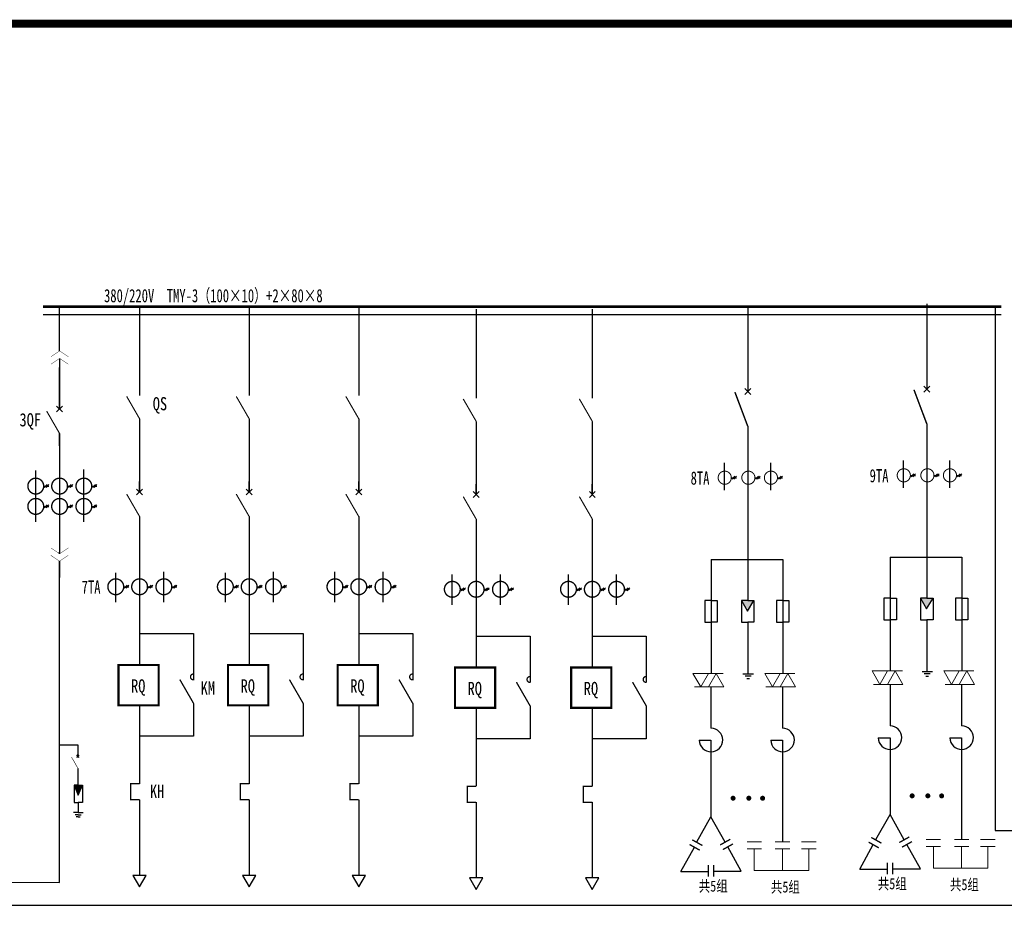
# Model space of a CAD drawing. Header units: millimetres. Extents: x 99955 to 321880, y 78800 to 170196.
# Tile 4 of 26: x 139112 to 151658, y 111994 to 123429. Entities that reach past the tile are written whole.
import ezdxf

# ---------------------------------------------------------------- set-up
doc = ezdxf.new("R2010")
doc.units = ezdxf.units.MM
doc.linetypes.add('DASHEDX2', pattern=[1.5, 1, -0.5])
doc.layers.add('A', color=3, linetype='Continuous', lineweight=13)
doc.layers.add('DQ', color=3, linetype='Continuous', lineweight=13)
for name, color, linetype in [('DIAN', 7, 'Continuous'), ('EBL', 3, 'Continuous'), ('MID', 7, 'Continuous'), ('SD0', 3, 'Continuous')]:
    doc.layers.add(name, color=color, linetype=linetype)

# ---------------------------------------------------------------- blocks, each defined once
blk = doc.blocks.new('XTK')
at = {"lineweight": 0, "const_width": 1}
blk.add_lwpolyline([(26936.62432931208, 39358.98909710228), (27326.62432931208, 39358.98909710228), (27326.62432931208, 39071.98909710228), (26936.62432931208, 39071.98909710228)], close=True, dxfattribs=at)

msp = doc.modelspace()

# ---------------------------------------------------------------- hatches: boundary and pattern name
for points in [[(150749.6300553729, 116060.251107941), (150670.2750749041, 116060.251107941), (150590.9252213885, 116060.251107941), (150668.5626725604, 115923.0666596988)], [(148468.1823143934, 116030.1847860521), (148388.8273339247, 116030.1847860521), (148309.477480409, 116030.1847860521), (148387.1149315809, 115893.0003378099)], [(139910.4113622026, 113678.6988742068), (139857.5012059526, 113678.6988742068), (139804.606430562, 113678.6988742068), (139856.3630223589, 113549.9328829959)]]:
    msp.add_hatch(color=256).paths.add_polyline_path(points)

# ---------------------------------------------------------------- linework, layer by layer
at = {"color": 3}
for p, q in [((139620.4975438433, 119209.4203148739), (139620.4975438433, 119773.9027316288)), ((140639.8998875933, 119773.9027316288), (140639.8998875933, 118641.7433078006)), ((142036.2358250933, 119773.9027316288), (142036.2358250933, 118641.7433078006)), ((143432.5717625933, 119773.9027316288), (143432.5717625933, 118641.7433078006)), ((144928.3744315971, 119741.5428703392), (144928.3744315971, 118609.383446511)), ((146408.3744315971, 119741.5428703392), (146408.3744315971, 118609.383446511)), ((148388.8273339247, 119778.7097622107), (148388.8273339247, 118691.429012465)), ((150670.2750749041, 119808.7760840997), (150670.2750749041, 118721.495334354)), ((151540, 119773.9027316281), (151540, 113100)), ((139620.4975438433, 119114.7818871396), (139620.4975438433, 118469.4828097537)), ((139620.4975438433, 118469.4828097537), (139620.4975438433, 118971.6476097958)), ((139620.4975438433, 118929.4143334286), (139620.4975438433, 118469.4828097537)), ((140639.8998875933, 118344.72353241), (140639.8998875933, 117412.3691622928)), ((142036.2358250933, 118344.72353241), (142036.2358250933, 117412.3691622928)), ((143432.5717625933, 118344.72353241), (143432.5717625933, 117412.3691622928)), ((144928.3744315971, 118312.3636711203), (144928.3744315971, 117380.0093010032)), ((146408.3744315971, 118312.3636711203), (146408.3744315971, 117380.0093010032)), ((148388.8273339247, 118250.5392419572), (148388.8273339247, 116552.6443807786)), ((150670.2750749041, 118280.6055638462), (150670.2750749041, 116582.7107026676)), ((139620.4975438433, 118156.995016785), (139620.4975438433, 116625.9149945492)), ((139620.4975438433, 118156.995016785), (139620.4975438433, 118106.1382052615)), ((139620.4975438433, 118156.995016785), (139620.4975438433, 116625.9149945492)), ((139620.4975438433, 118001.1382052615), (139620.4975438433, 118156.995016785)), ((139316.7588963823, 117032.6382152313), (139316.7588963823, 117688.1712870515)), ((139929.7784276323, 117032.6382152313), (139929.7784276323, 117697.8919901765)), ((148179.6681542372, 117594.4089845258), (148244.4369530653, 117594.4089845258)), ((148224.9801659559, 117613.6991456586), (148190.9525780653, 117575.1239503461)), ((148245.6828026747, 117613.6991456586), (148211.6500878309, 117575.1239503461)), ((148480.4562401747, 117594.4089845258), (148545.2250390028, 117594.4089845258)), ((148525.7682518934, 117613.6991456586), (148491.7406640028, 117575.1239503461)), ((148546.4708886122, 117613.6991456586), (148512.4381737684, 117575.1239503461)), ((148767.8732323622, 117594.4089845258), (148832.6420311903, 117594.4089845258)), ((148813.1852440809, 117613.6991456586), (148779.1576561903, 117575.1239503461)), ((148833.8878807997, 117613.6991456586), (148799.8551659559, 117575.1239503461)), ((150461.1158952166, 117624.4753064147), (150525.8846940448, 117624.4753064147)), ((150506.4279069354, 117643.7654675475), (150472.4003190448, 117605.190272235)), ((150527.1305436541, 117643.7654675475), (150493.0978288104, 117605.190272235)), ((150761.9039811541, 117624.4753064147), (150826.6727799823, 117624.4753064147)), ((150807.2159928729, 117643.7654675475), (150773.1884049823, 117605.190272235)), ((150827.9186295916, 117643.7654675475), (150793.8859147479, 117605.190272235)), ((151049.3209733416, 117624.4753064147), (151114.0897721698, 117624.4753064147)), ((151094.6329850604, 117643.7654675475), (151060.6053971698, 117605.190272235)), ((151115.3356217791, 117643.7654675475), (151081.3029069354, 117605.190272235)), ((139417.5035252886, 117487.3716044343), (139482.2671971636, 117487.3716044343)), ((139462.8257909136, 117506.6617655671), (139428.7879491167, 117468.0865702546)), ((139483.5181737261, 117506.6617655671), (139449.4752049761, 117468.0865702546)), ((139721.2396092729, 117487.3716044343), (139786.0032811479, 117487.3716044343)), ((139766.5516209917, 117506.6617655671), (139732.5240331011, 117468.0865702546)), ((139787.2593846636, 117506.6617655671), (139753.2215428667, 117468.0865702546)), ((140030.5230565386, 117487.3716044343), (140095.2918553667, 117487.3716044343)), ((140075.8350682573, 117506.6617655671), (140041.8074803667, 117468.0865702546)), ((140096.5377049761, 117506.6617655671), (140062.5049901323, 117468.0865702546)), ((140639.8998875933, 117412.3691622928), (140639.8998875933, 117517.9920870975)), ((140639.8998875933, 117475.7588107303), (140639.8998875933, 117412.3691622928)), ((142036.2358250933, 117412.3691622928), (142036.2358250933, 117517.9920870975)), ((142036.2358250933, 117475.7588107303), (142036.2358250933, 117412.3691622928)), ((143432.5717625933, 117412.3691622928), (143432.5717625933, 117517.9920870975)), ((143432.5717625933, 117475.7588107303), (143432.5717625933, 117412.3691622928)), ((144928.3744315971, 117380.0093010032), (144928.3744315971, 117485.6322258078)), ((144928.3744315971, 117443.3989494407), (144928.3744315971, 117380.0093010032)), ((146408.3744315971, 117380.0093010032), (146408.3744315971, 117485.6322258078)), ((146408.3744315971, 117443.3989494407), (146408.3744315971, 117380.0093010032)), ((139417.5035252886, 117228.8761103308), (139482.2671971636, 117228.8761103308)), ((139462.8257909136, 117248.1662714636), (139428.7879491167, 117209.5910761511)), ((139483.5181737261, 117248.1662714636), (139449.4752049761, 117209.5910761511)), ((139721.2396092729, 117228.8761103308), (139786.0032811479, 117228.8761103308)), ((139766.5516209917, 117248.1662714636), (139732.5240331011, 117209.5910761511)), ((139787.2593846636, 117248.1662714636), (139753.2215428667, 117209.5910761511)), ((140030.5230565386, 117228.8761103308), (140095.2918553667, 117228.8761103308)), ((140075.8350682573, 117248.1662714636), (140041.8074803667, 117209.5910761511)), ((140096.5377049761, 117248.1662714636), (140062.5049901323, 117209.5910761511)), ((140639.8998875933, 117099.8788058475), (140639.8998875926, 115223.0579595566)), ((142036.2358250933, 117099.8788058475), (142036.2358250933, 115209.1539823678)), ((143432.5717625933, 117099.8788058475), (143432.5717625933, 115209.1539823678)), ((144928.3744315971, 117067.5189445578), (144928.3744315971, 115176.7941210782)), ((146408.3744315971, 117067.5189445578), (146408.3744315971, 115176.7941210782)), ((139620.4975438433, 116625.9106885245), (139620.4975438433, 116646.6382052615)), ((150203.1378678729, 116582.7107026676), (150203.1378678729, 115132.2008149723)), ((150203.1378678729, 116582.7107026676), (151115.7150163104, 116582.7107026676)), ((150670.2750749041, 116582.7107026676), (150670.2750749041, 116060.2485444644)), ((151115.7150163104, 116582.7107026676), (151115.7150163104, 115132.2008149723)), ((139620.4975438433, 116531.2765668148), (139620.4975438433, 116321.7431195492)), ((139620.4975438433, 116531.2765668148), (139620.4975438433, 116531.267133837)), ((139620.4975438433, 112439.0781343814), (139620.4975438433, 116531.2765668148)), ((147921.6901268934, 116552.6443807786), (147921.6901268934, 115102.1344930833)), ((147921.6901268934, 116552.6443807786), (148834.2672753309, 116552.6443807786)), ((148388.8273339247, 116552.6443807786), (148388.8273339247, 116030.1822225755)), ((148834.2672753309, 116552.6443807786), (148834.2672753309, 115102.1344930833)), ((140336.1612401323, 116008.9628621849), (140336.1612401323, 116384.0013254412)), ((140949.1807713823, 116008.9628621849), (140949.1807713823, 116393.7220285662)), ((141732.4971776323, 116008.9628621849), (141732.4971776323, 116384.0013254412)), ((142345.5167088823, 116008.9628621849), (142345.5167088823, 116393.7220285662)), ((143128.8279881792, 116008.9628621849), (143128.8279881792, 116393.7220285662)), ((143741.8526463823, 116008.9628621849), (143741.8526463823, 116393.7220285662)), ((144624.630657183, 115976.6030008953), (144624.630657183, 116361.3621672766)), ((145237.6553153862, 115976.6030008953), (145237.6553153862, 116361.3621672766)), ((146104.630657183, 115976.6030008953), (146104.630657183, 116361.3621672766)), ((146717.6553153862, 115976.6030008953), (146717.6553153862, 116361.3621672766)), ((140436.9058690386, 116205.2007572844), (140501.6695409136, 116205.2007572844)), ((140482.2281346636, 116224.4909184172), (140448.1902928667, 116185.9157231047)), ((140502.9205174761, 116224.4909184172), (140468.8775487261, 116185.9157231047)), ((140740.6419530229, 116205.2007572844), (140805.4056248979, 116205.2007572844)), ((140785.9539647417, 116224.4909184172), (140751.9263768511, 116185.9157231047)), ((140806.6617284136, 116224.4909184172), (140772.6238866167, 116185.9157231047)), ((141049.9254002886, 116205.2007572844), (141114.6941991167, 116205.2007572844)), ((141095.2374120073, 116224.4909184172), (141061.2098241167, 116185.9157231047)), ((141115.9400487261, 116224.4909184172), (141081.9073338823, 116185.9157231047)), ((141833.2418065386, 116205.2007572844), (141898.0054784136, 116205.2007572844)), ((141878.5640721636, 116224.4909184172), (141844.5262303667, 116185.9157231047)), ((141899.2564549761, 116224.4909184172), (141865.2134862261, 116185.9157231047)), ((142136.9778905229, 116205.2007572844), (142201.7415623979, 116205.2007572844)), ((142182.2899022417, 116224.4909184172), (142148.2623143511, 116185.9157231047)), ((142202.9976659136, 116224.4909184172), (142168.9598241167, 116185.9157231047)), ((142446.2613377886, 116205.2007572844), (142511.0301366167, 116205.2007572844)), ((142491.5733495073, 116224.4909184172), (142457.5457616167, 116185.9157231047)), ((142512.2759862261, 116224.4909184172), (142478.2432713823, 116185.9157231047)), ((143229.5777440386, 116205.2007572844), (143294.3414159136, 116205.2007572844)), ((143274.9000096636, 116224.4909184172), (143240.8621678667, 116185.9157231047)), ((143295.5923924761, 116224.4909184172), (143261.5494237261, 116185.9157231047)), ((143533.3138280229, 116205.2007572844), (143598.0774998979, 116205.2007572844)), ((143578.6258397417, 116224.4909184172), (143544.5982518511, 116185.9157231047)), ((143599.3336034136, 116224.4909184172), (143565.2957616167, 116185.9157231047)), ((143842.5972752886, 116205.2007572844), (143907.3660741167, 116205.2007572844)), ((143887.9092870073, 116224.4909184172), (143853.8816991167, 116185.9157231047)), ((143908.6119237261, 116224.4909184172), (143874.5792088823, 116185.9157231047)), ((144770.7026786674, 116192.1310571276), (144736.6648368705, 116153.5558618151)), ((144791.3950614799, 116192.1310571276), (144757.3520927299, 116153.5558618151)), ((145074.4285087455, 116192.1310571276), (145040.4009208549, 116153.5558618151)), ((145095.1362724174, 116192.1310571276), (145061.0984306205, 116153.5558618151)), ((145383.7119560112, 116192.1310571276), (145349.6843681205, 116153.5558618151)), ((145404.4145927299, 116192.1310571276), (145370.3818778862, 116153.5558618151)), ((146250.7026786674, 116192.1310571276), (146216.6648368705, 116153.5558618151)), ((146271.3950614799, 116192.1310571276), (146237.3520927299, 116153.5558618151)), ((146554.4285087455, 116192.1310571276), (146520.4009208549, 116153.5558618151)), ((146575.1362724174, 116192.1310571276), (146541.0984306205, 116153.5558618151)), ((146863.7119560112, 116192.1310571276), (146829.6843681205, 116153.5558618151)), ((146884.4145927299, 116192.1310571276), (146850.3818778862, 116153.5558618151)), ((144725.3804130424, 116172.8408959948), (144790.1440849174, 116172.8408959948)), ((145029.1164970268, 116172.8408959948), (145093.8801689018, 116172.8408959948)), ((145338.3999442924, 116172.8408959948), (145403.1687431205, 116172.8408959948)), ((146205.3804130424, 116172.8408959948), (146270.1440849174, 116172.8408959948)), ((146509.1164970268, 116172.8408959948), (146573.8801689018, 116172.8408959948)), ((146818.3999442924, 116172.8408959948), (146883.1687431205, 116172.8408959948)), ((148388.8273339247, 115752.7192098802), (148388.8273339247, 115093.282808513)), ((150670.2750749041, 115782.7855317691), (150670.2750749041, 115123.3491304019)), ((147920.5929589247, 114932.091402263), (147920.5929589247, 114402.5273964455)), ((148833.1598534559, 114932.091402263), (148833.1598534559, 114402.5273964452)), ((150202.0406999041, 114962.1577241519), (150202.0406999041, 114432.5937183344)), ((151114.6075944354, 114962.1577241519), (151114.6075944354, 114432.5937183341)), ((140639.899887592, 114695.1557866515), (140639.899887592, 113695.6249503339)), ((142036.2358250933, 114695.1557866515), (142036.2358250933, 113695.6249503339)), ((143432.5717625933, 114695.1557866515), (143432.5717625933, 113695.6249503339)), ((144928.3744315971, 114662.7959253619), (144928.3744315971, 113663.2650890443)), ((146408.3744315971, 114662.7959253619), (146408.3744315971, 113663.2650890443)), ((147771.1087322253, 114250.7401793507), (147920.5929589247, 114250.7401793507)), ((147920.5929589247, 114250.7401793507), (147920.5929589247, 113274.9565996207)), ((148683.6756267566, 114250.7401793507), (148833.1598534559, 114250.7401793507)), ((148833.1598534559, 114250.7401793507), (148833.1598534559, 112957.0880693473)), ((150052.5564732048, 114280.8065012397), (150202.0406999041, 114280.8065012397)), ((150202.0406999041, 114280.8065012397), (150202.0406999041, 113305.0229215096)), ((150965.1233677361, 114280.8065012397), (151114.6075944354, 114280.8065012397)), ((151114.6075944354, 114280.8065012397), (151114.6075944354, 112987.1543912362)), ((140639.899887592, 113492.4894786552), (140639.899887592, 112528.0465304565)), ((142036.2358250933, 113492.4894786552), (142036.2358250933, 112528.0414035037)), ((143432.5717625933, 113492.4894786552), (143432.5717625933, 112528.0414035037)), ((144928.3744315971, 113460.1296173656), (144928.3744315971, 112495.6815422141)), ((146408.3744315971, 113460.1296173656), (146408.3744315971, 112495.6815422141)), ((150022.9921159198, 112984.5396451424), (150202.0406999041, 113305.0229215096)), ((150382.6017350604, 112981.8428677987), (150202.0406999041, 113305.0229215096)), ((147741.5443749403, 112954.4733232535), (147920.5929589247, 113274.9565996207)), ((148101.1539940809, 112951.7765459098), (147920.5929589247, 113274.9565996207)), ((149815.1255757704, 112608.7113486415), (149989.0984761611, 112920.1045371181)), ((150588.4591569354, 112613.3764371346), (150415.9935807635, 112922.0625943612)), ((147535.1263822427, 112576.1832647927), (147709.0992826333, 112887.5764532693)), ((148307.0114159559, 112583.3101152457), (148134.545839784, 112891.9962724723)), ((147535.1263822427, 112576.1832647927), (147885.2562650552, 112576.1832647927)), ((147952.7748436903, 112583.3101152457), (148307.0114159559, 112583.3101152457)), ((149815.1255757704, 112608.7113486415), (150165.2554585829, 112608.7113486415)), ((150234.2225846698, 112613.3764371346), (150588.4591569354, 112613.3764371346)), ((137528.1666190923, 112449.0778582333), (139620.4975438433, 112439.0781343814)), ((135370, 112150), (153518.7465075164, 112150))]:
    msp.add_line(p, q, dxfattribs=at)
at = {"linetype": 'DASHEDX2', "ltscale": 0.5}
for p, q in [((139410.4821629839, 119672.0096652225), (147395.7730867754, 119672.0096652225)), ((142831.2519383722, 119672.0096652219), (151620, 119672.0096652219))]:
    msp.add_line(p, q, dxfattribs=at)
for p, q in [((148388.8273339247, 118250.5392419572), (148388.8273339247, 118222.6947595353)), ((150670.2750749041, 118280.6055638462), (150670.2750749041, 118252.7610814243)), ((150123.7931413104, 116060.2485444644), (150123.7931413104, 115782.7855317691)), ((150203.1378678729, 116060.2485444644), (150123.7931413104, 116060.2485444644)), ((150203.1378678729, 116060.2485444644), (150282.4979752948, 116060.2485444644)), ((150282.4979752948, 116060.2485444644), (150282.4979752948, 115782.7855317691)), ((150590.9252213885, 116060.2485444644), (150590.9252213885, 115782.7855317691)), ((150670.2750749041, 116060.2485444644), (150590.9252213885, 116060.2485444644)), ((150590.9252213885, 116060.2485444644), (150668.5626725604, 115923.0666596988)), ((150668.5626725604, 115923.0666596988), (150749.6300553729, 116060.2485444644)), ((150670.2750749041, 116060.2485444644), (150749.6300553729, 116060.2485444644)), ((150749.6300553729, 116060.2485444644), (150749.6300553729, 115782.7855317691)), ((151036.3549088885, 116060.2485444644), (151036.3549088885, 115782.7855317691)), ((151115.7150163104, 116060.2485444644), (151036.3549088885, 116060.2485444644)), ((151115.7150163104, 116060.2485444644), (151195.0597428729, 116060.2485444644)), ((151195.0597428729, 116060.2485444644), (151195.0597428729, 115782.7855317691)), ((147842.3454003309, 116030.1822225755), (147842.3454003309, 115752.7192098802)), ((147921.6901268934, 116030.1822225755), (147842.3454003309, 116030.1822225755)), ((147921.6901268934, 116030.1822225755), (148001.0502343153, 116030.1822225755)), ((148001.0502343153, 116030.1822225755), (148001.0502343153, 115752.7192098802)), ((148309.477480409, 116030.1822225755), (148309.477480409, 115752.7192098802)), ((148388.8273339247, 116030.1822225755), (148309.477480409, 116030.1822225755)), ((148309.477480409, 116030.1822225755), (148387.1149315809, 115893.0003378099)), ((148387.1149315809, 115893.0003378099), (148468.1823143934, 116030.1822225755)), ((148388.8273339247, 116030.1822225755), (148468.1823143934, 116030.1822225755)), ((148468.1823143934, 116030.1822225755), (148468.1823143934, 115752.7192098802)), ((148754.907167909, 116030.1822225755), (148754.907167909, 115752.7192098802)), ((148834.2672753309, 116030.1822225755), (148754.907167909, 116030.1822225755)), ((148834.2672753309, 116030.1822225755), (148913.6120018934, 116030.1822225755)), ((148913.6120018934, 116030.1822225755), (148913.6120018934, 115752.7192098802)), ((147842.3454003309, 115752.7192098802), (147921.6901268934, 115752.7192098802)), ((148001.0502343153, 115752.7192098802), (147921.6901268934, 115752.7192098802)), ((148309.477480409, 115752.7192098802), (148388.8273339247, 115752.7192098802)), ((148468.1823143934, 115752.7192098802), (148388.8273339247, 115752.7192098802)), ((148754.907167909, 115752.7192098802), (148834.2672753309, 115752.7192098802)), ((148913.6120018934, 115752.7192098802), (148834.2672753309, 115752.7192098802)), ((150123.7931413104, 115782.7855317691), (150203.1378678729, 115782.7855317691)), ((150282.4979752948, 115782.7855317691), (150203.1378678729, 115782.7855317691)), ((150590.9252213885, 115782.7855317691), (150670.2750749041, 115782.7855317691)), ((150749.6300553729, 115782.7855317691), (150670.2750749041, 115782.7855317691)), ((151036.3549088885, 115782.7855317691), (151115.7150163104, 115782.7855317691)), ((151195.0597428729, 115782.7855317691), (151115.7150163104, 115782.7855317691)), ((139855.1889500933, 114189.1050021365), (139620.4975438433, 114189.084494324)), ((139855.1889500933, 114047.4242160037), (139855.1889500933, 114189.1050021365)), ((139855.1889500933, 113682.846579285), (139855.1889500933, 113891.1803195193)), ((139857.5012059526, 113678.6937472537), (139804.606430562, 113678.6937472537)), ((139804.606430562, 113678.6937472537), (139856.368149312, 113549.9354464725)), ((139804.606430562, 113678.6937472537), (139804.606430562, 113456.4095675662)), ((139856.368149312, 113549.9354464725), (139910.4113622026, 113678.6937472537)), ((139857.5012059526, 113678.6937472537), (139910.4113622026, 113678.6937472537)), ((139910.4113622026, 113678.6937472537), (139910.4113622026, 113456.4095675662)), ((139804.606430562, 113456.4095675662), (139857.5012059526, 113456.4095675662)), ((139857.5012059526, 113456.4095675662), (139857.5012059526, 113328.3023898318)), ((139910.4113622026, 113456.4095675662), (139857.5012059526, 113456.4095675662)), ((139857.5012059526, 113328.3023898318), (139797.2748875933, 113328.3023898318)), ((139857.5012059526, 113300.4322726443), (139817.977524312, 113300.4322726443)), ((139857.5012059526, 113328.3023898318), (139919.901352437, 113328.3023898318)), ((139857.5012059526, 113300.4322726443), (139897.0402684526, 113300.4322726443)), ((139857.5012059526, 113272.56728241), (139831.0820164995, 113272.56728241)), ((139857.5012059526, 113272.56728241), (139883.9409032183, 113272.56728241))]:
    msp.add_line(p, q)
at = {"color": 3, "linetype": 'Continuous'}
for p, q in [((150375.1676530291, 117464.3374890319), (150375.1676530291, 117815.5132702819)), ((150963.3829850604, 117464.3374890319), (150963.3829850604, 117815.5132702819)), ((148093.7199120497, 117434.271167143), (148093.7199120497, 117785.446948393)), ((148681.9352440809, 117434.271167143), (148681.9352440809, 117785.446948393))]:
    msp.add_line(p, q, dxfattribs=at)
for points, const_width in [([(148388.8273339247, 118250.5392419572), (148225.3903222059, 118684.7383386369)], 18.51380848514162), ([(150670.2750749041, 118280.6055638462), (150506.8380631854, 118714.8046605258)], 18.51380848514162), ([(140639.899887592, 113695.6249503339), (140526.4839114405, 113695.6249503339), (140526.4839114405, 113492.4894786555), (140639.899887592, 113492.4894786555)], 16.8), ([(142036.235825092, 113695.6249503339), (141922.8198489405, 113695.6249503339), (141922.8198489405, 113492.4894786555), (142036.235825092, 113492.4894786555)], 16.8), ([(143432.571762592, 113695.6249503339), (143319.1557864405, 113695.6249503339), (143319.1557864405, 113492.4894786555), (143432.571762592, 113492.4894786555)], 16.8), ([(144928.3744315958, 113663.2650890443), (144814.9584554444, 113663.2650890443), (144814.9584554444, 113460.1296173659), (144928.3744315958, 113460.1296173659)], 16.8), ([(146408.3744315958, 113663.2650890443), (146294.9584554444, 113663.2650890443), (146294.9584554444, 113460.1296173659), (146408.3744315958, 113460.1296173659)], 16.8), ([(147647.8321927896, 112922.0039435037), (147776.636636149, 112849.6241827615)], 16.9737387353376), ([(147682.013589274, 112981.3381720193), (147810.8180326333, 112908.953284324)], 16.9737387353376), ([(148166.4406151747, 112988.4650224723), (148037.6361718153, 112916.0801347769)], 16.9737387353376), ([(148200.622011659, 112929.1307939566), (148071.8175682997, 112856.7510332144)], 16.9737387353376), ([(149929.2799337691, 112952.0702653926), (150058.0843771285, 112879.6905046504)], 16.9737387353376), ([(149963.4613302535, 113011.4044939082), (150092.2657736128, 112939.0196062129)], 16.9737387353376), ([(150447.8883561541, 113018.5313443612), (150319.0839127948, 112946.1464566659)], 16.9737387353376), ([(150482.0697526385, 112959.1971158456), (150353.2653092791, 112886.8173551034)], 16.9737387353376), ([(147885.1452050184, 112510.8662675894), (147885.3964079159, 112658.6045488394)], 16.9737387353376), ([(147953.6207909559, 112510.9277910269), (147953.8719938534, 112658.6660722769)], 16.9737387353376), ([(150166.5929459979, 112540.9325894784), (150166.8441488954, 112688.6708707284)], 16.9737387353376), ([(150235.0685319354, 112540.9941129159), (150235.3197348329, 112688.7323941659)], 16.9737387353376)]:
    msp.add_lwpolyline(points, dxfattribs=dict(const_width=const_width))
at = {"color": 3}
for points, const_width in [([(139216.0091405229, 117487.3741679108, 1), (139417.5035252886, 117487.3741679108, 1)], 17.52100136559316), ([(139216.0091405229, 117487.3741679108, 1), (139417.5035252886, 117487.3741679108, 1)], 8.76050068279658), ([(139519.7554784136, 117487.3741679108, 1), (139721.2396092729, 117487.3741679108, 1)], 17.52100136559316), ([(139519.7554784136, 117487.3741679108, 1), (139721.2396092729, 117487.3741679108, 1)], 8.76050068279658), ([(139829.0286717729, 117487.3741679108, 1), (140030.5230565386, 117487.3741679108, 1)], 17.52100136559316), ([(139829.0286717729, 117487.3741679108, 1), (140030.5230565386, 117487.3741679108, 1)], 8.76050068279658), ([(139216.0091405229, 117228.8812372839, 1), (139417.5035252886, 117228.8812372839, 1)], 17.52100136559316), ([(139216.0091405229, 117228.8812372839, 1), (139417.5035252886, 117228.8812372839, 1)], 8.76050068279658), ([(139519.7554784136, 117228.8812372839, 1), (139721.2396092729, 117228.8812372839, 1)], 17.52100136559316), ([(139519.7554784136, 117228.8812372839, 1), (139721.2396092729, 117228.8812372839, 1)], 8.76050068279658), ([(139829.0286717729, 117228.8812372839, 1), (140030.5230565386, 117228.8812372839, 1)], 17.52100136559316), ([(139829.0286717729, 117228.8812372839, 1), (140030.5230565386, 117228.8812372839, 1)], 8.76050068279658), ([(140235.4114842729, 116205.2058842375, 1), (140436.9058690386, 116205.2058842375, 1)], 17.52100136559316), ([(140235.4114842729, 116205.2058842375, 1), (140436.9058690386, 116205.2058842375, 1)], 8.76050068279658), ([(140539.1578221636, 116205.2058842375, 1), (140740.6419530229, 116205.2058842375, 1)], 17.52100136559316), ([(140539.1578221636, 116205.2058842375, 1), (140740.6419530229, 116205.2058842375, 1)], 8.76050068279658), ([(140848.4310155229, 116205.2058842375, 1), (141049.9254002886, 116205.2058842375, 1)], 17.52100136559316), ([(140848.4310155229, 116205.2058842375, 1), (141049.9254002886, 116205.2058842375, 1)], 8.76050068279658), ([(141631.7474217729, 116205.2058842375, 1), (141833.2418065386, 116205.2058842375, 1)], 17.52100136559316), ([(141631.7474217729, 116205.2058842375, 1), (141833.2418065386, 116205.2058842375, 1)], 8.76050068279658), ([(141935.4937596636, 116205.2058842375, 1), (142136.9778905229, 116205.2058842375, 1)], 17.52100136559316), ([(141935.4937596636, 116205.2058842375, 1), (142136.9778905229, 116205.2058842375, 1)], 8.76050068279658), ([(142244.7669530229, 116205.2058842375, 1), (142446.2613377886, 116205.2058842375, 1)], 17.52100136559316), ([(142244.7669530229, 116205.2058842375, 1), (142446.2613377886, 116205.2058842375, 1)], 8.76050068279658), ([(143028.0833592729, 116205.2058842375, 1), (143229.5777440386, 116205.2058842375, 1)], 17.52100136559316), ([(143028.0833592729, 116205.2058842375, 1), (143229.5777440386, 116205.2058842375, 1)], 8.76050068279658), ([(143331.8296971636, 116205.2058842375, 1), (143533.3138280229, 116205.2058842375, 1)], 17.52100136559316), ([(143331.8296971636, 116205.2058842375, 1), (143533.3138280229, 116205.2058842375, 1)], 8.76050068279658), ([(143641.1028905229, 116205.2058842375, 1), (143842.5972752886, 116205.2058842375, 1)], 17.52100136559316), ([(143641.1028905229, 116205.2058842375, 1), (143842.5972752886, 116205.2058842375, 1)], 8.76050068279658), ([(144523.8860282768, 116172.8460229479, 1), (144725.3804130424, 116172.8460229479, 1)], 17.52100136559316), ([(144523.8860282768, 116172.8460229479, 1), (144725.3804130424, 116172.8460229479, 1)], 8.76050068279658), ([(144827.6323661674, 116172.8460229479, 1), (145029.1164970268, 116172.8460229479, 1)], 17.52100136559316), ([(144827.6323661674, 116172.8460229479, 1), (145029.1164970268, 116172.8460229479, 1)], 8.76050068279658), ([(145136.9055595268, 116172.8460229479, 1), (145338.3999442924, 116172.8460229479, 1)], 17.52100136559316), ([(145136.9055595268, 116172.8460229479, 1), (145338.3999442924, 116172.8460229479, 1)], 8.76050068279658), ([(146003.8860282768, 116172.8460229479, 1), (146205.3804130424, 116172.8460229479, 1)], 17.52100136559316), ([(146003.8860282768, 116172.8460229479, 1), (146205.3804130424, 116172.8460229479, 1)], 8.76050068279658), ([(146307.6323661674, 116172.8460229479, 1), (146509.1164970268, 116172.8460229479, 1)], 17.52100136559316), ([(146307.6323661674, 116172.8460229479, 1), (146509.1164970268, 116172.8460229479, 1)], 8.76050068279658), ([(146616.9055595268, 116172.8460229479, 1), (146818.3999442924, 116172.8460229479, 1)], 17.52100136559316), ([(146616.9055595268, 116172.8460229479, 1), (146818.3999442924, 116172.8460229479, 1)], 8.76050068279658)]:
    msp.add_lwpolyline(points, format="xyb", close=True, dxfattribs=dict(at, const_width=const_width))
at = {"color": 3, "const_width": 27.21600000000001}
for points in [[(140370.6862531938, 115209.1539823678), (140882.8044313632, 115209.1539823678), (140882.8044313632, 114695.1557866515), (140370.6862531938, 114695.1557866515)], [(141767.0221906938, 115209.1539823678), (142279.1403688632, 115209.1539823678), (142279.1403688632, 114695.1557866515), (141767.0221906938, 114695.1557866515)], [(143163.3581281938, 115209.1539823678), (143675.4763063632, 115209.1539823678), (143675.4763063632, 114695.1557866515), (143163.3581281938, 114695.1557866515)], [(144659.1607971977, 115176.7941210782), (145171.278975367, 115176.7941210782), (145171.278975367, 114662.7959253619), (144659.1607971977, 114662.7959253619)], [(146139.1607971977, 115176.7941210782), (146651.278975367, 115176.7941210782), (146651.278975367, 114662.7959253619), (146139.1607971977, 114662.7959253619)]]:
    msp.add_lwpolyline(points, close=True, dxfattribs=at)
at = {"const_width": 31.82576012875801, "flags": 128}
for points in [[(150467.5604752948, 113541.4820376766, 1), (150499.3886002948, 113541.4820376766, 1)], [(150668.2345475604, 113541.4820376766, 1), (150700.0626725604, 113541.4820376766, 1)], [(150843.8275651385, 113541.4820376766, 1), (150875.6505631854, 113541.4820376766, 1)], [(148186.1127343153, 113511.4157157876, 1), (148217.9408593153, 113511.4157157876, 1)], [(148386.7868065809, 113511.4157157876, 1), (148418.6149315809, 113511.4157157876, 1)], [(148562.379824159, 113511.4157157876, 1), (148594.2028222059, 113511.4157157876, 1)]]:
    msp.add_lwpolyline(points, format="xyb", close=True, dxfattribs=at)
for points in [[(140639.8998875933, 112381.0696017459), (140724.750961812, 112528.0465304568), (140555.0488133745, 112528.0465304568)], [(142036.2358250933, 112381.0696017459), (142121.086899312, 112528.0465304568), (141951.3847508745, 112528.0465304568)], [(143432.5717625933, 112381.0696017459), (143517.422836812, 112528.0465304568), (143347.7206883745, 112528.0465304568)], [(144928.3744315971, 112348.7097404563), (145013.2255058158, 112495.6866691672), (144843.5233573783, 112495.6866691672)], [(146408.3744315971, 112348.7097404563), (146493.2255058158, 112495.6866691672), (146323.5233573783, 112495.6866691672)]]:
    msp.add_lwpolyline(points, close=True)
at = {"color": 3}
for centre in [(150202.0406999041, 114283.0920205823), (151114.6075944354, 114283.0920205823), (147920.5929589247, 114253.0256986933), (148833.1598534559, 114253.0256986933)]:
    msp.add_arc(centre, 149.5016977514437, 180.8759480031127, 90, dxfattribs=at)
at = {"layer": 'A', "const_width": 12.891386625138}
for points in [[(148179.6681542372, 117594.4089845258, -2291.831035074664), (148179.6681542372, 117594.5551026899, -2291.831035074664)], [(148480.4562401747, 117594.4089845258, -2291.831035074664), (148480.4562401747, 117594.5551026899, -2291.831035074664)], [(148767.8732323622, 117594.4089845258, -2291.831035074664), (148767.8732323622, 117594.5551026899, -2291.831035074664)], [(150461.1158952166, 117624.4753064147, -2291.831035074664), (150461.1158952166, 117624.6214245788, -2291.831035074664)], [(150761.9039811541, 117624.4753064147, -2291.831035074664), (150761.9039811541, 117624.6214245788, -2291.831035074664)], [(151049.3209733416, 117624.4753064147, -2291.831035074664), (151049.3209733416, 117624.6214245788, -2291.831035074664)]]:
    msp.add_lwpolyline(points, format="xyb", dxfattribs=at)
at = {"layer": 'DIAN', "color": 3, "linetype": 'ByBlock'}
for p, q in [((140639.8998875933, 115609.8950016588), (141327.8916374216, 115609.8950016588)), ((141327.8916374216, 115609.8950016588), (141327.8916374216, 115081.0541489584)), ((142036.2358250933, 115609.8950016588), (142724.2275749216, 115609.8950016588)), ((142724.2275749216, 115609.8950016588), (142724.2275749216, 115081.0541489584)), ((143432.5717625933, 115609.8950016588), (144120.5635124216, 115609.8950016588)), ((144120.5635124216, 115609.8950016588), (144120.5635124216, 115081.0541489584)), ((144928.3744315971, 115577.5351403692), (145616.3661814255, 115577.5351403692)), ((145616.3661814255, 115577.5351403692), (145616.3661814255, 115048.6942876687)), ((146408.3744315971, 115577.5351403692), (147096.3661814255, 115577.5351403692)), ((147096.3661814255, 115577.5351403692), (147096.3661814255, 115048.6942876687)), ((141327.8916374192, 115156.271303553), (141327.8916374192, 115017.2003169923)), ((142724.2275749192, 115156.271303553), (142724.2275749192, 115017.2003169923)), ((144120.5635124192, 115156.271303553), (144120.5635124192, 115017.2003169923)), ((145616.366181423, 115123.9114422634), (145616.366181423, 114984.8404557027)), ((147096.366181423, 115123.9114422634), (147096.366181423, 114984.8404557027)), ((141327.8916374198, 114718.9709756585), (141327.8916374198, 114302.3606848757)), ((142724.2275749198, 114718.9709756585), (142724.2275749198, 114302.3606848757)), ((144120.5635124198, 114718.9709756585), (144120.5635124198, 114302.3606848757)), ((145616.3661814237, 114686.6111143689), (145616.3661814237, 114270.0008235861)), ((147096.3661814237, 114686.6111143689), (147096.3661814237, 114270.0008235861)), ((141327.8916374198, 114302.3606848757), (140639.8998875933, 114302.3606848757)), ((142724.2275749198, 114302.3606848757), (142036.2358250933, 114302.3606848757)), ((144120.5635124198, 114302.3606848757), (143432.5717625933, 114302.3606848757)), ((145616.3661814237, 114270.0008235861), (144928.3744315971, 114270.0008235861)), ((147096.3661814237, 114270.0008235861), (146408.3744315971, 114270.0008235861))]:
    msp.add_line(p, q, dxfattribs=at)
at = {"layer": 'DIAN', "color": 3, "linetype": 'ByBlock', "const_width": 16.8}
for points in [[(141325.3359749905, 115093.5518016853, 0.4156163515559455), (141288.209952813, 115056.6030794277)], [(141288.209952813, 115056.6030794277, 0.4156163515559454), (141325.3359749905, 115019.654357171)], [(142721.6719124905, 115093.5518016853, 0.4156163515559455), (142684.545890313, 115056.6030794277)], [(142684.545890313, 115056.6030794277, 0.4156163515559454), (142721.6719124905, 115019.654357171)], [(144118.0078499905, 115093.5518016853, 0.4156163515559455), (144080.881827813, 115056.6030794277)], [(144080.881827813, 115056.6030794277, 0.4156163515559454), (144118.0078499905, 115019.654357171)], [(145613.8105189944, 115061.1919403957, 0.4156163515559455), (145576.6844968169, 115024.2432181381)], [(147093.8105189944, 115061.1919403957, 0.4156163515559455), (147056.6844968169, 115024.2432181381)], [(145576.6844968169, 115024.2432181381, 0.4156163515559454), (145613.8105189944, 114987.2944958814)], [(147056.6844968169, 115024.2432181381, 0.4156163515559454), (147093.8105189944, 114987.2944958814)]]:
    msp.add_lwpolyline(points, format="xyb", dxfattribs=at)
for points in [[(141327.8916374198, 114718.9709756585), (141152.5137816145, 115022.734332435)], [(142724.2275749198, 114718.9709756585), (142548.8497191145, 115022.734332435)], [(144120.5635124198, 114718.9709756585), (143945.1856566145, 115022.734332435)], [(145616.3661814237, 114686.6111143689), (145440.9883256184, 114990.3744711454)], [(147096.3661814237, 114686.6111143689), (146920.9883256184, 114990.3744711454)]]:
    msp.add_lwpolyline(points, dxfattribs=at)
at = {"layer": 'DQ'}
for p, q in [((139620.4975438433, 118469.4828097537), (139620.4975438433, 118731.318869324)), ((140639.8998875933, 117412.3691622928), (140639.8998875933, 117463.0439669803)), ((142036.2358250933, 117412.3691622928), (142036.2358250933, 117463.0439669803)), ((143432.5717625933, 117412.3691622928), (143432.5717625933, 117463.0439669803)), ((144928.3744315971, 117380.0093010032), (144928.3744315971, 117430.6841056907)), ((146408.3744315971, 117380.0093010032), (146408.3744315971, 117430.6841056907)), ((147888.8724999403, 115102.1344930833), (147954.5128807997, 115102.1344930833)), ((147954.5128807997, 115102.1344930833), (147986.0128807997, 115102.1344930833)), ((147986.0128807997, 115102.1344930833), (148077.370058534, 115102.1344930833)), ((148801.4445214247, 115102.1344930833), (148867.084902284, 115102.1344930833)), ((148867.084902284, 115102.1344930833), (148898.584902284, 115102.1344930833)), ((148898.584902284, 115102.1344930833), (148989.9420800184, 115102.1344930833)), ((150170.3202409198, 115132.2008149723), (150235.9606217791, 115132.2008149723)), ((150235.9606217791, 115132.2008149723), (150267.4606217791, 115132.2008149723)), ((150267.4606217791, 115132.2008149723), (150358.8177995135, 115132.2008149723)), ((151082.8922624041, 115132.2008149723), (151148.5326432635, 115132.2008149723)), ((151148.5326432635, 115132.2008149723), (151180.0326432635, 115132.2008149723)), ((151180.0326432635, 115132.2008149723), (151271.3898209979, 115132.2008149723)), ((147887.836855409, 114932.091402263), (147708.7882714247, 114932.091402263)), ((148800.4088768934, 114932.091402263), (148621.360292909, 114932.091402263)), ((150169.2845963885, 114962.1577241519), (149990.2360124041, 114962.1577241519)), ((151081.8566178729, 114962.1577241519), (150902.8080338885, 114962.1577241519)), ((148379.983339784, 112957.0880693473), (148565.4816307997, 112957.0880693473)), ((148740.4132714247, 112957.0880693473), (148925.9115624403, 112957.0880693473)), ((149074.4035057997, 112957.0880693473), (149259.9017968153, 112957.0880693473)), ((150661.4310807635, 112987.1543912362), (150846.9293717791, 112987.1543912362)), ((151021.8610124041, 112987.1543912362), (151207.3593034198, 112987.1543912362)), ((151355.8512467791, 112987.1543912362), (151541.3495377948, 112987.1543912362)), ((148379.983339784, 112868.0815996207), (148565.4816307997, 112868.0815996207)), ((148472.7299218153, 112868.0815996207), (148472.7299218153, 112728.333674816)), ((148740.4132714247, 112868.0815996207), (148925.9115624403, 112868.0815996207)), ((148833.1598534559, 112868.0815996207), (148833.1598534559, 112728.333674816)), ((149074.4035057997, 112868.0815996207), (149259.9017968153, 112868.0815996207)), ((149167.155214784, 112868.0815996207), (149167.155214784, 112728.333674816)), ((150661.4310807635, 112898.1479215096), (150846.9293717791, 112898.1479215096)), ((150754.1776627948, 112898.1479215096), (150754.1776627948, 112758.3999967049)), ((150754.1776627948, 112796.198458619), (150754.1776627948, 112655.9301480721)), ((151021.8610124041, 112898.1479215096), (151207.3593034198, 112898.1479215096)), ((151114.6075944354, 112898.1479215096), (151114.6075944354, 112758.3999967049)), ((151114.6075944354, 112796.198458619), (151114.6075944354, 112655.9301480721)), ((151114.6075944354, 112795.4678677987), (151114.6075944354, 112618.5982388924)), ((151355.8512467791, 112898.1479215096), (151541.3495377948, 112898.1479215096)), ((151448.6029557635, 112898.1479215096), (151448.6029557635, 112758.3999967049)), ((151448.6029557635, 112655.9301480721), (151448.6029557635, 112796.198458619)), ((148472.7299218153, 112766.1321367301), (148472.7299218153, 112625.8638261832)), ((148833.1598534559, 112766.1321367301), (148833.1598534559, 112625.8638261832)), ((148833.1598534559, 112765.4015459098), (148833.1598534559, 112588.5319170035)), ((149167.155214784, 112625.8638261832), (149167.155214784, 112766.1321367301)), ((148472.7299218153, 112625.8638261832), (148472.7299218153, 112588.5319170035)), ((148472.7299218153, 112588.5319170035), (149167.155214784, 112588.5319170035)), ((149167.155214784, 112625.8638261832), (149167.155214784, 112588.5319170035)), ((150754.1776627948, 112655.9301480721), (150754.1776627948, 112618.5982388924)), ((150754.1776627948, 112618.5982388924), (151448.6029557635, 112618.5982388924)), ((151448.6029557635, 112655.9301480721), (151448.6029557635, 112618.5982388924))]:
    msp.add_line(p, q, dxfattribs=at)
for points in [[(147789.2964799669, 114932.091402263), (147887.4725053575, 115102.1370565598), (147691.1204545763, 115102.1370565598)], [(147986.0026268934, 115102.1370565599), (147887.8317284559, 114932.091402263), (148084.178652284, 114932.091402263)], [(148703.268496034, 114932.091402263), (148801.4445214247, 115102.1370565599), (148605.0924706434, 115102.1370565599)], [(148898.584902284, 115102.1370565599), (148800.4088768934, 114932.091402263), (148996.7609276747, 114932.091402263)], [(150070.7442209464, 114962.1577241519), (150168.920246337, 115132.2033784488), (149972.5681955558, 115132.2033784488)], [(150267.4503678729, 115132.2033784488), (150169.2794694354, 114962.1577241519), (150365.6263932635, 114962.1577241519)], [(150984.7162370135, 114962.1577241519), (151082.8922624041, 115132.2033784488), (150886.5402116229, 115132.2033784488)], [(151180.0326432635, 115132.2033784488), (151081.8566178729, 114962.1577241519), (151278.2086686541, 114962.1577241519)]]:
    msp.add_lwpolyline(points, close=True, dxfattribs=at)
at = {"layer": 'EBL', "color": 3}
for points, const_width in [([(140474.883774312, 118630.52040741), (140639.8998875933, 118344.7158419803)], 14.32376291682), ([(141871.219711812, 118630.52040741), (142036.2358250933, 118344.7158419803)], 14.32376291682), ([(143267.555649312, 118630.52040741), (143432.5717625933, 118344.7158419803)], 14.32376291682), ([(144763.3583183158, 118598.1605461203), (144928.3744315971, 118312.3559806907)], 14.32376291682), ([(146243.3583183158, 118598.1605461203), (146408.3744315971, 118312.3559806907)], 14.32376291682), ([(139455.481430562, 118442.7970187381), (139620.487289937, 118156.9924533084)], 14.32376291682), ([(140474.883774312, 117385.6833712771), (140639.8998875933, 117099.8788058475)], 14.32376291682), ([(141871.219711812, 117385.6833712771), (142036.2358250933, 117099.8788058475)], 14.32376291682), ([(143267.555649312, 117385.6833712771), (143432.5717625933, 117099.8788058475)], 14.32376291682), ([(144763.3583183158, 117353.3235099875), (144928.3744315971, 117067.5189445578)], 14.32376291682), ([(146243.3583183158, 117353.3235099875), (146408.3744315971, 117067.5189445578)], 14.32376291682), ([(139772.6757664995, 114034.0787570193), (139855.178696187, 113891.1803195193)], 7.161881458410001)]:
    msp.add_lwpolyline(points, dxfattribs=dict(at, const_width=const_width))
at = {"layer": 'MID', "color": 0}
for p, q in [((148461.522402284, 115093.282808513), (148328.467714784, 115093.282808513)), ((148431.4835839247, 115064.3052694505), (148356.1224999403, 115064.3052694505)), ((150742.9701432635, 115123.3491304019), (150609.9154557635, 115123.3491304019)), ((150712.9313249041, 115094.3715913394), (150637.5702409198, 115094.3715913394)), ((150691.2750749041, 115060.5080659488), (150660.0929459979, 115060.5080659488)), ((148409.8273339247, 115030.4417440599), (148378.6452050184, 115030.4417440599))]:
    msp.add_line(p, q, dxfattribs=at)
for points, const_width in [([(139410.4821629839, 119773.9027316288), (147395.7730867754, 119773.9027316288)], 35.04200273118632), ([(142831.2519383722, 119773.9027316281), (151620, 119773.9027316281)], 35.04200273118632), ([(139509.540024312, 119135.1000023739), (139620.487289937, 119209.4228783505)], 4.905880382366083), ([(139731.4448094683, 119135.1000023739), (139620.487289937, 119209.4228783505)], 4.905880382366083), ([(139509.540024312, 119040.4564476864), (139620.487289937, 119114.779323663)], 4.905880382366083), ([(139731.4448094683, 119040.4564476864), (139620.487289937, 119114.779323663)], 4.905880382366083), ([(139509.540024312, 116700.2455609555), (139620.487289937, 116625.9175580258)], 4.905880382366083), ([(139731.4448094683, 116700.2455609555), (139620.487289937, 116625.9175580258)], 4.905880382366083), ([(139509.540024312, 116605.602006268), (139620.487289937, 116531.2740033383)], 4.905880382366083), ([(139731.4448094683, 116605.602006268), (139620.487289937, 116531.2740033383)], 4.905880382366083)]:
    msp.add_lwpolyline(points, dxfattribs=dict(at, const_width=const_width))
at = {"layer": 'SD0', "color": 3, "linetype": 'Continuous'}
for p, q in [((139620.4975438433, 118469.4828097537), (139620.4975438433, 118998.7896996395)), ((139620.4975438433, 118469.4828097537), (139620.4975438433, 118971.6476097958)), ((139620.4975438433, 118469.4828097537), (139620.4975438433, 118688.6292941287)), ((148426.4027733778, 118653.8548550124), (148351.2570214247, 118729.0082973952)), ((148351.2570214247, 118653.8548550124), (148426.4027733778, 118729.0082973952)), ((150707.8505143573, 118683.9211769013), (150632.7047624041, 118759.0746192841)), ((150632.7047624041, 118683.9211769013), (150707.8505143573, 118759.0746192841)), ((139582.916977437, 118431.904806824), (139658.0781102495, 118507.0582492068)), ((139658.0781102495, 118431.904806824), (139582.916977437, 118507.0582492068)), ((139620.4975438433, 118156.995016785), (139620.4975438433, 116625.9149945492)), ((139620.4975438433, 118001.1382052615), (139620.4975438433, 118156.995016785)), ((139620.4975438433, 118001.1382052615), (139620.4975438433, 118156.995016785)), ((139620.4975438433, 118001.1382052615), (139620.4975438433, 118156.995016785)), ((139620.4975438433, 118156.995016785), (139620.4975438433, 116625.9149945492)), ((140602.3295750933, 117374.7911593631), (140677.4804539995, 117449.9446017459)), ((140677.4804539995, 117374.7911593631), (140602.3295750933, 117449.9446017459)), ((140639.8998875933, 117412.3691622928), (140639.8998875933, 117545.1341769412)), ((140639.8998875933, 117412.3691622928), (140639.8998875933, 117517.9920870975)), ((142073.8163914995, 117374.7911593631), (141998.6655125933, 117449.9446017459)), ((141998.6655125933, 117374.7911593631), (142073.8163914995, 117449.9446017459)), ((142036.2358250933, 117412.3691622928), (142036.2358250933, 117545.1341769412)), ((142036.2358250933, 117412.3691622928), (142036.2358250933, 117517.9920870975)), ((143470.1523289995, 117374.7911593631), (143395.0014500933, 117449.9446017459)), ((143395.0014500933, 117374.7911593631), (143470.1523289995, 117449.9446017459)), ((143432.5717625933, 117412.3691622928), (143432.5717625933, 117545.1341769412)), ((143432.5717625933, 117412.3691622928), (143432.5717625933, 117517.9920870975)), ((144928.3744315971, 117380.0093010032), (144928.3744315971, 117512.7743156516)), ((144928.3744315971, 117380.0093010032), (144928.3744315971, 117485.6322258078)), ((146408.3744315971, 117380.0093010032), (146408.3744315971, 117512.7743156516)), ((146408.3744315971, 117380.0093010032), (146408.3744315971, 117485.6322258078)), ((140639.8998875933, 117412.3691622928), (140639.8998875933, 117420.354391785)), ((142036.2358250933, 117412.3691622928), (142036.2358250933, 117420.354391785)), ((143432.5717625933, 117412.3691622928), (143432.5717625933, 117420.354391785)), ((144965.9549980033, 117342.4312980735), (144890.8041190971, 117417.5847404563)), ((144890.8041190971, 117342.4312980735), (144965.9549980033, 117417.5847404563)), ((144928.3744315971, 117380.0093010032), (144928.3744315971, 117387.9945304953)), ((146445.9549980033, 117342.4312980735), (146370.8041190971, 117417.5847404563)), ((146370.8041190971, 117342.4312980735), (146445.9549980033, 117417.5847404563)), ((146408.3744315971, 117380.0093010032), (146408.3744315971, 117387.9945304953)), ((139620.4975438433, 116531.2765668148), (139620.4975438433, 116321.7431195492)), ((139839.5209813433, 114031.76650116), (139870.8312840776, 114063.0819308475)), ((139870.8312840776, 114031.76650116), (139839.5209813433, 114063.0819308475)), ((151540, 113100), (152376.0255602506, 113099.9999999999))]:
    msp.add_line(p, q, dxfattribs=at)

# ---------------------------------------------------------------- block references
at = {"xscale": 100, "yscale": 100, "zscale": 100}
msp.add_blockref('XTK', (-2569158.006514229, -3812519.971720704), dxfattribs=at)

# ---------------------------------------------------------------- texts
for s, height, width, p in [('380/220V  TMY-3（100×10）+2×80×8', 168, 0.7, (140186.4875340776, 119829.766150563)), ('QS', 168, 0.8, (140807.643539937, 118452.9919650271)), ('3QF', 168, 0.8, (139109.5739133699, 118248.0799710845)), ('9TA', 168, 0.7, (149942.3037679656, 117536.0266092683)), ('8TA', 168, 0.7, (147660.8560269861, 117505.9602873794)), ('7TA', 168, 0.7, (139901.6465335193, 116117.0557608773)), ('RQ', 168, 0.8, (140530.9723311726, 114857.9269548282, 0.05118749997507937)), (' KM', 168, 0.8, (141325.7760599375, 114830.5528681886)), ('RQ', 168, 0.8, (141927.3082686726, 114857.9269548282, 0.05118749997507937)), ('RQ', 168, 0.8, (143323.6442061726, 114857.9269548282, 0.05118749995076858)), ('RQ', 168, 0.8, (144819.4468751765, 114825.5670935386, 0.05118749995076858)), ('RQ', 168, 0.8, (146299.4468751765, 114825.5670935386, 0.05118749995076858)), ('KH ', 168, 0.8, (140771.0714387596, 113514.3759043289)), ('共5组', 141.0773817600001, 0.8, (147764.1696190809, 112321.7252763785)), ('共5组', 141.0773817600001, 0.8, (148683.5656151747, 112310.7971757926)), ('共5组', 141.0773817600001, 0.8, (150045.6173600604, 112351.7915982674)), ('共5组', 141.0773817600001, 0.8, (150965.0133561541, 112340.8634976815))]:
    msp.add_text(s, height=height, dxfattribs=dict(width=width)).set_placement(p)

doc.saveas('drawing.dxf')
